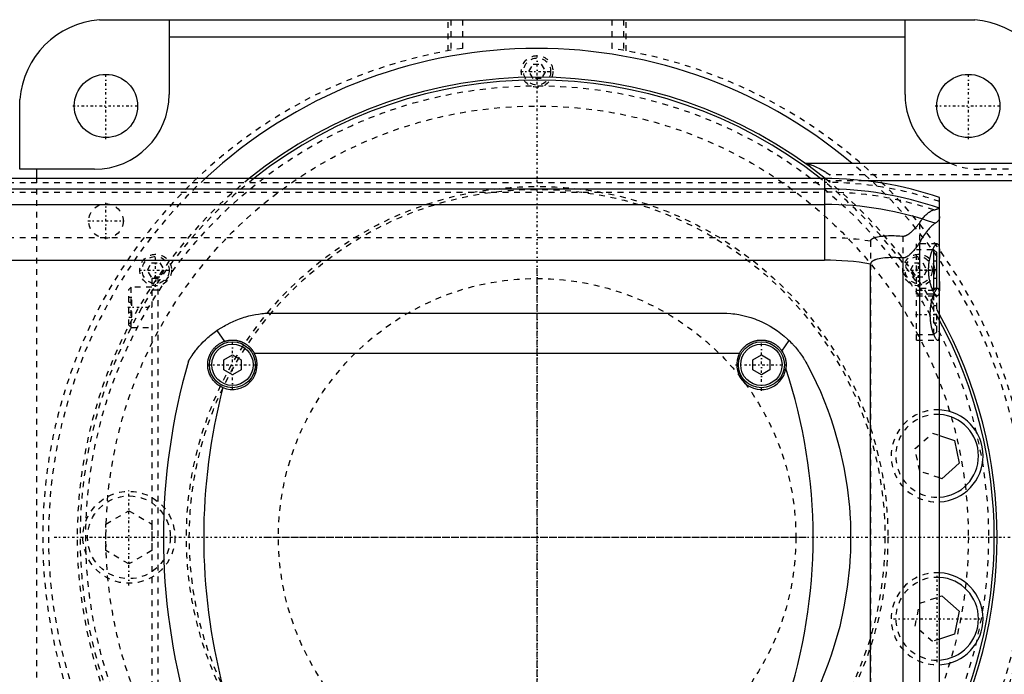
# Model space of a CAD drawing. Extents: x -702 to 168, y -90 to 90.
# Tile 8 of 9: x -90 to 81, y -24 to 90. Entities that reach past the tile are written whole.
import ezdxf

# ---------------------------------------------------------------- set-up
doc = ezdxf.new("R2010")
doc.units = 0
doc.linetypes.add('CENTER', pattern=[1.5, 0.45, -0.5, 0.05, -0.5])
doc.linetypes.add('DASHED', pattern=[2, 1, -1])
for name, color, linetype in [('AM_0', 7, 'CONTINUOUS'), ('AM_3', 7, 'DASHED'), ('AM_7', 7, 'CENTER')]:
    doc.layers.add(name, color=color, linetype=linetype)

msp = doc.modelspace()

# ---------------------------------------------------------------- linework, layer by layer
at = {"layer": 'AM_0', "color": 7, "linetype": 'CONTINUOUS'}
for p, q in [((-76.12, 89.96), (-64, 89.96)), ((-75, 90), (75, 90)), ((-64, 89.96), (-64, 77)), ((64, 89.96), (76.12, 89.96)), ((64, 77), (64, 89.96)), ((-64, 87), (64, 87)), ((-89.96, 64), (-89.96, 76.12)), ((-77, 64), (-89.96, 64)), ((-87, 62.39), (-87, 64)), ((125, 65), (46.64, 65)), ((50, 62.39), (-440, 62.39)), ((50, 62.39), (50, 48.19)), ((125, 62), (56.95, 62)), ((-440, 60.6), (50, 60.6)), ((70, -59.1), (70, 59.1)), ((-440, 57.89), (50, 57.89)), ((66.48, 51.17), (66.48, -51.17)), ((69, 50), (68.79, 50)), ((69.5, 49.5), (69, 50)), ((69, 43), (69, 50)), ((-440, 48.19), (50, 48.19)), ((63.58, 48.57), (63.58, -48.57)), ((69.5, 43.5), (69.5, 49.5)), ((58, -47.52), (58, 47.52)), ((68.79, 43), (69, 43)), ((69, 43), (69.5, 43.5)), ((-46, 39), (32, 39)), ((-55.72, 35.94), (-54.39, 34.07)), ((42.58, 32.38), (43.84, 34.2)), ((-54.5, 30.87), (-53, 31.73)), ((-54.5, 29.13), (-54.5, 30.87)), ((-53, 31.73), (-51.5, 30.87)), ((-51.5, 30.87), (-51.5, 29.13)), ((-49.19, 32), (35.19, 32)), ((37.5, 30.87), (39, 31.73)), ((37.5, 29.13), (37.5, 30.87)), ((39, 31.73), (40.5, 30.87)), ((40.5, 30.87), (40.5, 29.13)), ((-53, 28.27), (-54.5, 29.13)), ((-51.5, 29.13), (-53, 28.27)), ((39, 28.27), (37.5, 29.13)), ((40.5, 29.13), (39, 28.27)), ((70, 17.7), (72.6, 16.83)), ((72.6, 16.83), (73.41, 12.87)), ((73.41, 12.87), (70.38, 10.19)), ((70.38, 10.19), (70, 10.32)), ((70, -10.32), (70.38, -10.19)), ((70.38, -10.19), (73.41, -12.87)), ((73.41, -12.87), (72.6, -16.83)), ((72.6, -16.83), (70, -17.7))]:
    msp.add_line(p, q, dxfattribs=at)
for points in [[(-76.12, 89.96, 0), (-75.93, 89.97, 0), (-75.56, 89.99, 0), (-75.18, 90, 0), (-75, 90, 0)], [(75, 90, 0), (75.18, 90, 0), (75.56, 89.99, 0), (75.93, 89.97, 0), (76.12, 89.96, 0)], [(-90, 75, 0), (-90, 75.18, 0), (-89.99, 75.56, 0), (-89.97, 75.93, 0), (-89.96, 76.12, 0)], [(70, 55.78, 0), (70, 55.74, 0), (69.99, 55.66, 0), (69.99, 55.58, 0), (69.98, 55.55, 0), (69.97, 55.51, 0), (69.95, 55.44, 0), (69.93, 55.37, 0), (69.9, 55.3, 0), (69.87, 55.23, 0), (69.84, 55.16, 0), (69.82, 55.13, 0), (69.79, 55.1, 0), (69.75, 55.03, 0), (69.7, 54.97, 0), (69.64, 54.91, 0), (69.58, 54.85, 0), (69.51, 54.79, 0), (69.48, 54.76, 0), (69.44, 54.73, 0), (69.37, 54.68, 0), (69.28, 54.63, 0), (69.24, 54.6, 0)], [(69.24, 54.6, 0), (69.18, 54.57, 0), (69.06, 54.49, 0), (68.94, 54.39, 0), (68.87, 54.34, 0), (68.8, 54.28, 0), (68.66, 54.16, 0), (68.52, 54.02, 0), (68.37, 53.87, 0), (68.21, 53.71, 0), (68.05, 53.53, 0), (67.97, 53.43, 0), (67.89, 53.34, 0), (67.72, 53.13, 0), (67.56, 52.91, 0), (67.39, 52.68, 0), (67.22, 52.44, 0), (67.05, 52.18, 0), (66.97, 52.04, 0), (66.88, 51.91, 0), (66.72, 51.62, 0), (66.55, 51.33, 0), (66.48, 51.17, 0)], [(66.48, 51.17, 0), (66.4, 51.06, 0), (66.26, 50.84, 0), (66.11, 50.63, 0), (66.03, 50.53, 0), (65.95, 50.43, 0), (65.8, 50.23, 0), (65.65, 50.04, 0), (65.49, 49.85, 0), (65.34, 49.68, 0), (65.19, 49.52, 0), (65.11, 49.44, 0), (65.03, 49.36, 0), (64.88, 49.22, 0), (64.74, 49.09, 0), (64.58, 48.96, 0), (64.49, 48.89, 0), (64.46, 48.88, 0), (64.43, 48.86, 0), (64.42, 48.85, 0), (64.41, 48.84, 0), (64.38, 48.82, 0), (64.35, 48.8, 0), (64.32, 48.78, 0), (64.29, 48.77, 0), (64.26, 48.75, 0), (64.25, 48.74, 0), (64.24, 48.73, 0), (64.21, 48.72, 0), (64.18, 48.7, 0), (64.16, 48.7, 0), (64.15, 48.69, 0), (64.12, 48.68, 0), (64.08, 48.66, 0), (64.07, 48.66, 0), (64.05, 48.65, 0), (64.02, 48.64, 0), (63.99, 48.63, 0), (63.96, 48.62, 0), (63.93, 48.61, 0), (63.9, 48.6, 0), (63.88, 48.59, 0), (63.86, 48.59, 0), (63.83, 48.58, 0), (63.8, 48.58, 0), (63.76, 48.57, 0), (63.73, 48.57, 0), (63.7, 48.57, 0), (63.68, 48.57, 0), (63.66, 48.57, 0), (63.63, 48.57, 0), (63.6, 48.57, 0), (63.58, 48.57, 0)], [(69.59, 42, 0), (69.58, 42, 0), (69.55, 42, 0), (69.52, 42.01, 0), (69.51, 42.02, 0), (69.49, 42.02, 0), (69.46, 42.04, 0), (69.43, 42.06, 0), (69.4, 42.08, 0), (69.37, 42.1, 0), (69.33, 42.13, 0), (69.32, 42.15, 0), (69.3, 42.17, 0), (69.26, 42.2, 0), (69.23, 42.25, 0), (69.19, 42.29, 0), (69.16, 42.34, 0), (69.12, 42.39, 0), (69.1, 42.42, 0), (69.08, 42.45, 0), (69.05, 42.51, 0), (69.01, 42.57, 0), (68.99, 42.6, 0), (68.97, 42.63, 0), (68.93, 42.7, 0), (68.9, 42.77, 0), (68.88, 42.81, 0), (68.86, 42.85, 0), (68.82, 42.92, 0), (68.78, 43, 0), (68.75, 43.09, 0), (68.71, 43.17, 0), (68.68, 43.26, 0), (68.66, 43.3, 0), (68.64, 43.34, 0), (68.61, 43.43, 0), (68.58, 43.53, 0), (68.54, 43.62, 0), (68.51, 43.73, 0), (68.48, 43.83, 0), (68.46, 43.88, 0), (68.45, 43.93, 0), (68.42, 44.04, 0), (68.39, 44.16, 0), (68.36, 44.27, 0), (68.33, 44.39, 0), (68.3, 44.51, 0), (68.29, 44.57, 0), (68.28, 44.63, 0), (68.25, 44.75, 0), (68.23, 44.87, 0), (68.21, 45, 0), (68.19, 45.13, 0), (68.17, 45.26, 0), (68.16, 45.32, 0), (68.15, 45.39, 0), (68.14, 45.52, 0), (68.13, 45.65, 0), (68.12, 45.78, 0), (68.11, 45.91, 0), (68.1, 46.04, 0), (68.1, 46.11, 0), (68.09, 46.17, 0), (68.09, 46.31, 0), (68.09, 46.44, 0), (68.09, 46.5, 0), (68.09, 46.56, 0), (68.09, 46.69, 0), (68.09, 46.83, 0), (68.1, 46.89, 0), (68.1, 46.96, 0), (68.11, 47.09, 0), (68.12, 47.22, 0), (68.13, 47.35, 0), (68.14, 47.48, 0), (68.15, 47.61, 0), (68.16, 47.68, 0), (68.17, 47.74, 0), (68.19, 47.87, 0), (68.21, 48, 0), (68.23, 48.13, 0), (68.25, 48.25, 0), (68.28, 48.37, 0), (68.29, 48.43, 0), (68.3, 48.49, 0), (68.33, 48.61, 0), (68.36, 48.73, 0), (68.39, 48.84, 0), (68.42, 48.96, 0), (68.45, 49.07, 0), (68.46, 49.12, 0), (68.48, 49.17, 0), (68.51, 49.27, 0), (68.54, 49.38, 0), (68.58, 49.47, 0), (68.61, 49.57, 0), (68.64, 49.66, 0), (68.66, 49.7, 0), (68.68, 49.74, 0), (68.71, 49.83, 0), (68.75, 49.91, 0), (68.78, 50, 0), (68.82, 50.08, 0), (68.86, 50.15, 0), (68.88, 50.19, 0), (68.9, 50.23, 0), (68.93, 50.3, 0), (68.97, 50.37, 0), (68.99, 50.4, 0), (69.01, 50.43, 0), (69.05, 50.49, 0), (69.08, 50.55, 0), (69.1, 50.58, 0), (69.12, 50.61, 0), (69.16, 50.66, 0), (69.19, 50.71, 0), (69.23, 50.75, 0), (69.26, 50.8, 0), (69.3, 50.83, 0), (69.32, 50.85, 0), (69.33, 50.87, 0), (69.37, 50.9, 0), (69.4, 50.92, 0), (69.43, 50.94, 0), (69.46, 50.96, 0), (69.49, 50.98, 0), (69.51, 50.98, 0), (69.52, 50.99, 0), (69.55, 51, 0), (69.58, 51, 0), (69.59, 51, 0)], [(69.59, 51, 0), (69.62, 51, 0), (69.67, 50.98, 0), (69.72, 50.95, 0), (69.74, 50.93, 0), (69.76, 50.9, 0), (69.8, 50.83, 0), (69.84, 50.75, 0), (69.87, 50.65, 0), (69.9, 50.53, 0), (69.92, 50.4, 0), (69.93, 50.32, 0), (69.94, 50.25, 0), (69.96, 50.08, 0), (69.97, 49.91, 0), (69.98, 49.73, 0), (69.99, 49.53, 0), (69.99, 49.33, 0), (69.99, 49.22, 0), (70, 49.1, 0), (70, 48.87, 0), (70, 48.62, 0), (70, 48.5, 0)], [(63.58, 48.57, 0), (63.41, 48.58, 0), (63.07, 48.6, 0), (62.74, 48.62, 0), (62.57, 48.62, 0), (62.4, 48.63, 0), (62.07, 48.63, 0), (61.74, 48.63, 0), (61.42, 48.63, 0), (61.1, 48.62, 0), (60.78, 48.6, 0), (60.62, 48.58, 0), (60.46, 48.57, 0), (60.14, 48.54, 0), (59.8, 48.49, 0), (59.46, 48.43, 0), (59.13, 48.35, 0), (58.95, 48.3, 0), (58.9, 48.28, 0), (58.85, 48.27, 0), (58.82, 48.26, 0), (58.8, 48.25, 0), (58.75, 48.23, 0), (58.69, 48.21, 0), (58.67, 48.2, 0), (58.64, 48.19, 0), (58.59, 48.16, 0), (58.54, 48.14, 0), (58.51, 48.13, 0), (58.49, 48.11, 0), (58.44, 48.09, 0), (58.39, 48.06, 0), (58.34, 48.03, 0), (58.3, 48, 0), (58.25, 47.97, 0), (58.23, 47.95, 0), (58.21, 47.93, 0), (58.19, 47.91, 0), (58.18, 47.9, 0), (58.17, 47.9, 0), (58.17, 47.89, 0), (58.17, 47.89, 0), (58.16, 47.88, 0), (58.15, 47.88, 0), (58.15, 47.87, 0), (58.14, 47.86, 0), (58.13, 47.86, 0), (58.13, 47.85, 0), (58.13, 47.85, 0), (58.12, 47.84, 0), (58.12, 47.83, 0), (58.11, 47.83, 0), (58.11, 47.82, 0), (58.1, 47.81, 0), (58.1, 47.81, 0), (58.09, 47.81, 0), (58.09, 47.8, 0), (58.08, 47.79, 0), (58.08, 47.78, 0), (58.07, 47.78, 0), (58.07, 47.77, 0), (58.07, 47.76, 0), (58.07, 47.76, 0), (58.06, 47.75, 0), (58.06, 47.74, 0), (58.05, 47.73, 0), (58.05, 47.73, 0), (58.04, 47.72, 0), (58.04, 47.71, 0), (58.04, 47.71, 0), (58.04, 47.7, 0), (58.03, 47.69, 0), (58.03, 47.69, 0), (58.03, 47.68, 0), (58.03, 47.67, 0), (58.02, 47.67, 0), (58.02, 47.66, 0), (58.02, 47.66, 0), (58.02, 47.65, 0), (58.02, 47.64, 0), (58.01, 47.63, 0), (58.01, 47.62, 0), (58.01, 47.61, 0), (58.01, 47.61, 0), (58.01, 47.6, 0), (58.01, 47.59, 0), (58, 47.58, 0), (58, 47.57, 0), (58, 47.57, 0), (58, 47.56, 0), (58, 47.55, 0), (58, 47.55, 0), (58, 47.54, 0), (58, 47.53, 0), (58, 47.52, 0)], [(70, 44.5, 0), (70, 44.38, 0), (70, 44.13, 0), (70, 43.9, 0), (69.99, 43.78, 0), (69.99, 43.67, 0), (69.99, 43.47, 0), (69.98, 43.27, 0), (69.97, 43.09, 0), (69.96, 42.92, 0), (69.94, 42.75, 0), (69.93, 42.68, 0), (69.92, 42.6, 0), (69.9, 42.47, 0), (69.87, 42.35, 0), (69.84, 42.25, 0), (69.8, 42.17, 0), (69.76, 42.1, 0), (69.74, 42.07, 0), (69.72, 42.05, 0), (69.67, 42.02, 0), (69.62, 42, 0), (69.59, 42, 0)], [(-55.72, 35.94, 0), (-55.48, 36.11, 0), (-54.98, 36.44, 0), (-54.46, 36.74, 0), (-54.2, 36.89, 0), (-53.94, 37.03, 0), (-53.41, 37.3, 0), (-52.88, 37.55, 0), (-52.33, 37.78, 0), (-51.78, 37.99, 0), (-51.23, 38.18, 0), (-50.95, 38.26, 0), (-50.68, 38.34, 0), (-50.12, 38.49, 0), (-49.56, 38.62, 0), (-49, 38.73, 0), (-48.45, 38.82, 0), (-47.89, 38.89, 0), (-47.62, 38.92, 0), (-47.34, 38.95, 0), (-46.8, 38.98, 0), (-46.27, 39, 0), (-46, 39, 0)], [(32, 39, 0), (32.33, 39, 0), (33, 38.97, 0), (33.69, 38.92, 0), (34.03, 38.88, 0), (34.38, 38.83, 0), (35.07, 38.72, 0), (35.77, 38.58, 0), (36.46, 38.4, 0), (37.16, 38.2, 0), (37.85, 37.96, 0), (38.19, 37.83, 0), (38.53, 37.7, 0), (39.21, 37.4, 0), (39.87, 37.07, 0), (40.52, 36.71, 0), (41.16, 36.32, 0), (41.78, 35.91, 0), (42.08, 35.69, 0), (42.38, 35.46, 0), (42.96, 34.99, 0), (43.55, 34.48, 0), (43.84, 34.2, 0)], [(-60.65, 30.62, 0), (-60.65, 30.62, 0), (-60.65, 30.62, 0), (-60.65, 30.63, 0), (-60.64, 30.63, 0), (-60.64, 30.64, 0), (-60.64, 30.65, 0), (-60.63, 30.66, 0), (-60.62, 30.68, 0), (-60.61, 30.7, 0), (-60.59, 30.72, 0), (-60.59, 30.73, 0), (-60.58, 30.74, 0), (-60.57, 30.76, 0), (-60.55, 30.79, 0), (-60.53, 30.82, 0), (-60.52, 30.85, 0), (-60.5, 30.88, 0), (-60.49, 30.9, 0), (-60.48, 30.91, 0), (-60.45, 30.95, 0), (-60.43, 30.98, 0), (-60.42, 31, 0), (-60.41, 31.02, 0), (-60.39, 31.06, 0), (-60.36, 31.09, 0), (-60.35, 31.11, 0), (-60.34, 31.13, 0), (-60.31, 31.17, 0), (-60.29, 31.21, 0), (-60.26, 31.26, 0), (-60.23, 31.3, 0), (-60.2, 31.34, 0), (-60.19, 31.36, 0), (-60.17, 31.39, 0), (-60.14, 31.43, 0), (-60.11, 31.48, 0), (-60.01, 31.64, 0), (-59.81, 31.91, 0), (-59.59, 32.21, 0), (-59.35, 32.53, 0), (-59.21, 32.7, 0), (-59.07, 32.87, 0), (-58.77, 33.22, 0), (-58.43, 33.59, 0), (-58.07, 33.97, 0), (-57.69, 34.35, 0), (-57.28, 34.72, 0), (-57.07, 34.9, 0), (-56.86, 35.08, 0), (-56.41, 35.44, 0), (-55.96, 35.78, 0), (-55.72, 35.94, 0)], [(-54.39, 34.07, 0), (-54.36, 34.08, 0), (-54.31, 34.1, 0), (-54.26, 34.11, 0), (-54.23, 34.12, 0), (-54.2, 34.13, 0), (-54.15, 34.14, 0), (-54.09, 34.16, 0), (-54.03, 34.17, 0), (-53.98, 34.19, 0), (-53.92, 34.2, 0), (-53.9, 34.21, 0), (-53.87, 34.21, 0), (-53.81, 34.22, 0), (-53.76, 34.23, 0), (-53.7, 34.24, 0), (-53.64, 34.25, 0), (-53.59, 34.26, 0), (-53.56, 34.26, 0), (-53.53, 34.27, 0), (-53.48, 34.27, 0), (-53.42, 34.28, 0), (-53.39, 34.28, 0), (-53.37, 34.28, 0), (-53.31, 34.29, 0), (-53.25, 34.29, 0), (-53.23, 34.29, 0), (-53.2, 34.3, 0), (-53.14, 34.3, 0), (-53.09, 34.3, 0), (-53.03, 34.3, 0), (-52.98, 34.3, 0), (-52.93, 34.3, 0), (-52.9, 34.3, 0), (-52.87, 34.3, 0), (-52.82, 34.3, 0), (-52.76, 34.29, 0), (-52.7, 34.29, 0), (-52.65, 34.29, 0), (-52.59, 34.28, 0), (-52.57, 34.28, 0), (-52.54, 34.28, 0), (-52.48, 34.27, 0), (-52.43, 34.26, 0), (-52.37, 34.25, 0), (-52.31, 34.25, 0), (-52.26, 34.24, 0), (-52.23, 34.23, 0), (-52.2, 34.23, 0), (-52.15, 34.21, 0), (-52.09, 34.2, 0), (-52.04, 34.19, 0), (-51.98, 34.18, 0), (-51.92, 34.16, 0), (-51.9, 34.16, 0), (-51.87, 34.15, 0), (-51.81, 34.13, 0), (-51.76, 34.12, 0), (-51.7, 34.1, 0), (-51.65, 34.08, 0), (-51.6, 34.06, 0), (-51.57, 34.05, 0), (-51.54, 34.05, 0), (-51.49, 34.03, 0), (-51.43, 34, 0), (-51.41, 33.99, 0), (-51.38, 33.98, 0), (-51.33, 33.96, 0), (-51.28, 33.94, 0), (-51.25, 33.93, 0), (-51.22, 33.92, 0), (-51.17, 33.89, 0), (-51.12, 33.87, 0), (-51.07, 33.84, 0), (-51.02, 33.82, 0), (-50.97, 33.79, 0), (-50.94, 33.77, 0), (-50.92, 33.76, 0), (-50.87, 33.73, 0), (-50.82, 33.7, 0), (-50.77, 33.68, 0), (-50.72, 33.65, 0), (-50.67, 33.61, 0), (-50.65, 33.6, 0), (-50.62, 33.58, 0), (-50.58, 33.55, 0), (-50.53, 33.52, 0), (-50.48, 33.49, 0), (-50.44, 33.45, 0), (-50.39, 33.42, 0), (-50.37, 33.4, 0), (-50.35, 33.39, 0), (-50.31, 33.35, 0), (-50.26, 33.32, 0), (-50.22, 33.28, 0), (-50.18, 33.24, 0), (-50.14, 33.21, 0), (-50.12, 33.19, 0), (-50.09, 33.17, 0), (-50.05, 33.13, 0), (-50.01, 33.09, 0), (-49.98, 33.06, 0), (-49.94, 33.02, 0), (-49.9, 32.98, 0), (-49.88, 32.96, 0), (-49.86, 32.94, 0), (-49.82, 32.9, 0), (-49.79, 32.86, 0), (-49.77, 32.84, 0), (-49.75, 32.82, 0), (-49.72, 32.77, 0), (-49.68, 32.73, 0), (-49.66, 32.71, 0), (-49.64, 32.69, 0), (-49.61, 32.64, 0), (-49.58, 32.6, 0), (-49.54, 32.56, 0), (-49.51, 32.51, 0), (-49.48, 32.46, 0), (-49.46, 32.44, 0), (-49.44, 32.42, 0), (-49.41, 32.37, 0), (-49.38, 32.32, 0), (-49.35, 32.27, 0), (-49.32, 32.22, 0), (-49.29, 32.18, 0), (-49.28, 32.15, 0), (-49.26, 32.13, 0), (-49.23, 32.08, 0), (-49.21, 32.03, 0), (-49.19, 32, 0)], [(35.19, 32, 0), (35.21, 32.04, 0), (35.25, 32.11, 0), (35.3, 32.18, 0), (35.32, 32.22, 0), (35.34, 32.25, 0), (35.38, 32.33, 0), (35.43, 32.4, 0), (35.48, 32.46, 0), (35.52, 32.53, 0), (35.57, 32.6, 0), (35.6, 32.63, 0), (35.62, 32.66, 0), (35.67, 32.73, 0), (35.73, 32.79, 0), (35.78, 32.85, 0), (35.83, 32.91, 0), (35.89, 32.97, 0), (35.92, 33, 0), (35.94, 33.03, 0), (36, 33.08, 0), (36.06, 33.14, 0), (36.09, 33.16, 0), (36.12, 33.19, 0), (36.18, 33.25, 0), (36.24, 33.3, 0), (36.27, 33.32, 0), (36.3, 33.35, 0), (36.37, 33.4, 0), (36.43, 33.45, 0), (36.5, 33.5, 0), (36.57, 33.55, 0), (36.64, 33.59, 0), (36.67, 33.62, 0), (36.71, 33.64, 0), (36.78, 33.68, 0), (36.85, 33.72, 0), (36.92, 33.77, 0), (37, 33.8, 0), (37.07, 33.84, 0), (37.11, 33.86, 0), (37.15, 33.88, 0), (37.22, 33.92, 0), (37.3, 33.95, 0), (37.38, 33.98, 0), (37.46, 34.01, 0), (37.53, 34.04, 0), (37.57, 34.06, 0), (37.61, 34.07, 0), (37.69, 34.1, 0), (37.77, 34.12, 0), (37.85, 34.14, 0), (37.93, 34.17, 0), (38.02, 34.19, 0), (38.06, 34.2, 0), (38.1, 34.2, 0), (38.18, 34.22, 0), (38.26, 34.24, 0), (38.34, 34.25, 0), (38.42, 34.26, 0), (38.51, 34.27, 0), (38.55, 34.28, 0), (38.59, 34.28, 0), (38.67, 34.29, 0), (38.75, 34.29, 0), (38.79, 34.29, 0), (38.83, 34.3, 0), (38.91, 34.3, 0), (38.99, 34.3, 0), (39.03, 34.3, 0), (39.07, 34.3, 0), (39.15, 34.3, 0), (39.23, 34.29, 0), (39.31, 34.29, 0), (39.39, 34.28, 0), (39.48, 34.27, 0), (39.52, 34.27, 0), (39.56, 34.26, 0), (39.64, 34.25, 0), (39.72, 34.24, 0), (39.8, 34.22, 0), (39.88, 34.21, 0), (39.97, 34.19, 0), (40.01, 34.18, 0), (40.05, 34.17, 0), (40.13, 34.15, 0), (40.21, 34.13, 0), (40.29, 34.1, 0), (40.37, 34.08, 0), (40.45, 34.05, 0), (40.49, 34.03, 0), (40.53, 34.02, 0), (40.61, 33.99, 0), (40.68, 33.96, 0), (40.76, 33.92, 0), (40.84, 33.89, 0), (40.91, 33.85, 0), (40.95, 33.83, 0), (40.99, 33.81, 0), (41.06, 33.77, 0), (41.13, 33.73, 0), (41.21, 33.69, 0), (41.28, 33.65, 0), (41.35, 33.6, 0), (41.38, 33.58, 0), (41.42, 33.56, 0), (41.48, 33.51, 0), (41.55, 33.46, 0), (41.58, 33.44, 0), (41.62, 33.41, 0), (41.68, 33.36, 0), (41.75, 33.31, 0), (41.78, 33.28, 0), (41.81, 33.26, 0), (41.87, 33.2, 0), (41.93, 33.15, 0), (41.99, 33.09, 0), (42.04, 33.04, 0), (42.1, 32.98, 0), (42.13, 32.95, 0), (42.15, 32.92, 0), (42.21, 32.86, 0), (42.26, 32.8, 0), (42.31, 32.74, 0), (42.36, 32.68, 0), (42.42, 32.61, 0), (42.44, 32.58, 0), (42.46, 32.55, 0), (42.51, 32.48, 0), (42.56, 32.41, 0), (42.58, 32.38, 0)], [(-54.66, 26.03, 0), (-54.7, 26.05, 0), (-54.79, 26.09, 0), (-54.88, 26.13, 0), (-54.92, 26.15, 0), (-54.97, 26.18, 0), (-55.05, 26.22, 0), (-55.14, 26.27, 0), (-55.22, 26.32, 0), (-55.31, 26.37, 0), (-55.39, 26.42, 0), (-55.43, 26.45, 0), (-55.47, 26.48, 0), (-55.55, 26.54, 0), (-55.63, 26.59, 0), (-55.7, 26.66, 0), (-55.78, 26.72, 0), (-55.85, 26.78, 0), (-55.89, 26.81, 0), (-55.92, 26.84, 0), (-55.99, 26.91, 0), (-56.06, 26.98, 0), (-56.09, 27.01, 0), (-56.13, 27.05, 0), (-56.19, 27.12, 0), (-56.26, 27.19, 0), (-56.29, 27.23, 0), (-56.32, 27.26, 0), (-56.38, 27.34, 0), (-56.44, 27.41, 0), (-56.49, 27.49, 0), (-56.55, 27.57, 0), (-56.6, 27.65, 0), (-56.63, 27.69, 0), (-56.65, 27.73, 0), (-56.7, 27.81, 0), (-56.75, 27.89, 0), (-56.79, 27.98, 0), (-56.84, 28.06, 0), (-56.88, 28.14, 0), (-56.9, 28.19, 0), (-56.92, 28.23, 0), (-56.96, 28.32, 0), (-56.99, 28.41, 0), (-57.03, 28.49, 0), (-57.06, 28.58, 0), (-57.09, 28.67, 0), (-57.1, 28.72, 0), (-57.12, 28.76, 0), (-57.15, 28.86, 0), (-57.17, 28.95, 0), (-57.19, 29.04, 0), (-57.21, 29.13, 0), (-57.23, 29.23, 0), (-57.24, 29.27, 0), (-57.25, 29.32, 0), (-57.26, 29.42, 0), (-57.27, 29.51, 0), (-57.28, 29.61, 0), (-57.29, 29.7, 0), (-57.3, 29.8, 0), (-57.3, 29.85, 0), (-57.3, 29.89, 0), (-57.3, 29.99, 0), (-57.3, 30.09, 0), (-57.3, 30.14, 0), (-57.3, 30.18, 0), (-57.29, 30.28, 0), (-57.28, 30.38, 0), (-57.28, 30.43, 0), (-57.27, 30.48, 0), (-57.26, 30.57, 0), (-57.25, 30.67, 0), (-57.23, 30.77, 0), (-57.21, 30.86, 0), (-57.19, 30.96, 0), (-57.18, 31.01, 0), (-57.17, 31.05, 0), (-57.14, 31.15, 0), (-57.12, 31.24, 0), (-57.09, 31.33, 0), (-57.06, 31.43, 0), (-57.02, 31.52, 0), (-57.01, 31.56, 0), (-56.99, 31.61, 0), (-56.95, 31.7, 0), (-56.91, 31.79, 0), (-56.87, 31.87, 0), (-56.83, 31.96, 0), (-56.78, 32.05, 0), (-56.76, 32.09, 0), (-56.73, 32.13, 0), (-56.68, 32.22, 0), (-56.63, 32.3, 0), (-56.58, 32.38, 0), (-56.53, 32.46, 0), (-56.47, 32.54, 0), (-56.44, 32.58, 0), (-56.41, 32.62, 0), (-56.35, 32.69, 0), (-56.29, 32.77, 0), (-56.23, 32.84, 0), (-56.17, 32.91, 0), (-56.1, 32.98, 0), (-56.07, 33.01, 0), (-56.03, 33.05, 0), (-55.97, 33.11, 0), (-55.9, 33.18, 0), (-55.86, 33.21, 0), (-55.82, 33.24, 0), (-55.75, 33.3, 0), (-55.68, 33.36, 0), (-55.64, 33.39, 0), (-55.6, 33.42, 0), (-55.53, 33.48, 0), (-55.45, 33.53, 0), (-55.37, 33.59, 0), (-55.29, 33.64, 0), (-55.21, 33.69, 0), (-55.17, 33.71, 0), (-55.13, 33.74, 0), (-55.05, 33.78, 0), (-54.96, 33.83, 0), (-54.88, 33.87, 0), (-54.79, 33.91, 0), (-54.7, 33.95, 0), (-54.66, 33.97, 0), (-54.62, 33.99, 0), (-54.53, 34.02, 0), (-54.44, 34.05, 0), (-54.39, 34.07, 0)], [(43.84, 34.2, 0), (43.95, 34.1, 0), (44.15, 33.89, 0), (44.35, 33.68, 0), (44.45, 33.58, 0), (44.55, 33.47, 0), (44.74, 33.26, 0), (44.93, 33.04, 0), (45.12, 32.82, 0), (45.3, 32.59, 0), (45.48, 32.36, 0), (45.57, 32.25, 0), (45.65, 32.13, 0), (45.82, 31.9, 0), (45.99, 31.66, 0), (46.15, 31.42, 0), (46.31, 31.17, 0), (46.47, 30.93, 0), (46.54, 30.8, 0), (46.62, 30.68, 0), (46.76, 30.43, 0), (46.91, 30.17, 0), (46.98, 30.04, 0)], [(42.58, 32.38, 0), (42.63, 32.3, 0), (42.72, 32.15, 0), (42.81, 32, 0), (42.85, 31.92, 0), (42.89, 31.84, 0), (42.96, 31.68, 0), (43.03, 31.51, 0), (43.08, 31.35, 0), (43.14, 31.18, 0), (43.18, 31.01, 0), (43.2, 30.92, 0), (43.22, 30.84, 0), (43.25, 30.66, 0), (43.27, 30.49, 0), (43.29, 30.31, 0), (43.3, 30.13, 0), (43.3, 29.96, 0), (43.3, 29.87, 0), (43.29, 29.78, 0), (43.28, 29.61, 0), (43.26, 29.43, 0), (43.25, 29.34, 0)], [(46.98, 30.04, 0), (47.78, 28.5, 0), (49.26, 25.34, 0), (50.56, 22.12, 0), (51.14, 20.48, 0), (51.68, 18.83, 0), (52.61, 15.49, 0), (53.37, 12.11, 0), (53.94, 8.69, 0), (54.32, 5.23, 0), (54.45, 3.2, 0), (54.48, 2.63, 0), (54.5, 2.05, 0), (54.51, 1.76, 0), (54.52, 1.47, 0), (54.53, 0.89, 0), (54.53, 0.31, 0), (54.53, 0.02, 0), (54.53, -0.27, 0), (54.53, -0.86, 0), (54.52, -1.44, 0), (54.51, -1.73, 0), (54.5, -2.02, 0), (54.48, -2.6, 0), (54.45, -3.18, 0), (54.32, -5.21, 0), (53.94, -8.67, 0), (53.37, -12.1, 0), (52.62, -15.49, 0), (51.68, -18.83, 0), (51.14, -20.48, 0), (50.56, -22.12, 0), (49.26, -25.35, 0)]]:
    msp.add_polyline3d(points, dxfattribs=at)
for centre, radius in [((-75, 75), 5.5), ((75, 75), 5.5), ((-53, 30), 4), ((-53, 30), 3.6), ((39, 30), 4), ((39, 30), 3.6)]:
    msp.add_circle(centre, radius, dxfattribs=at)
for centre, radius, start, end in [((-75, 75), 15, 94.2866, 175.7134), ((75, 75), 15, 4.2866, 85.7134), ((0, 0), 85, 49.8808, 132.7792), ((0, 0), 80, 51.2468, 128.7532), ((0, 0), 79.5, 51.698, 128.302), ((-77, 77), 13, 270, 0), ((77, 77), 13, 180, 247.3801), ((50, 0), 62.39, 71.3023, 90), ((50, 0), 60.6, 70.7279, 90), ((50, 0), 57.89, 70.5884, 90), ((50, 0), 48.19, 80.4445, 90), ((0, 0), 80, 331.045, 28.955), ((0, 0), 79.5, 331.7031, 28.2969), ((-53, 30), 4.3, 247.3468, 27.7177), ((39, 30), 4.3, 152.2823, 351.2132), ((45, 0), 110, 163.8371, 196.1629), ((-45, 0), 93, 341.6079, 18.3921), ((45, 0), 103, 165.3606, 194.6394), ((69.57, 14.16), 8, 273.0478, 86.9522), ((69.57, 14.16), 7.2, 273.3868, 86.6132), ((69.57, -14.16), 8, 273.0478, 86.9522), ((69.57, -14.16), 7.2, 273.3868, 86.6132)]:
    msp.add_arc(centre, radius, start, end, dxfattribs=at)
at = {"layer": 'AM_3', "color": 6, "linetype": 'DASHED'}
for p, q in [((-15.5, 84.59), (-15.5, 90)), ((-15, 90), (-15, 84.68)), ((-13, 90), (-13, 85.01)), ((13, 90), (13, 85.01)), ((15, 90), (15, 84.68)), ((15.5, 84.59), (15.5, 90)), ((-1.44, 81), (-0.72, 82.25)), ((-0.72, 82.25), (0.72, 82.25)), ((0.72, 82.25), (1.44, 81)), ((-0.72, 79.75), (-1.44, 81)), ((1.44, 81), (0.72, 79.75)), ((0.72, 79.75), (-0.72, 79.75)), ((89.96, 64), (77, 64)), ((-440, 61.72), (50, 61.72)), ((-87, -62.39), (-87, 62.39)), ((56.95, 62), (50.56, 62)), ((125, 63), (50.91, 63)), ((-440, 60.02), (50, 60.02)), ((66.48, 54.6), (66.48, -54.6)), ((-440, 52.11), (50, 52.11)), ((58, 51.49), (58, -51.49)), ((63.58, 52.38), (63.58, -52.38)), ((69.59, 51), (66, 51)), ((66, 34.25), (66, 51)), ((68.79, 50), (66, 50)), ((69.5, 48), (69, 48)), ((-67.79, 46.46), (-67.07, 47.71)), ((-67.07, 45.21), (-67.79, 46.46)), ((-67.07, 47.71), (-65.63, 47.71)), ((-65.63, 47.71), (-64.91, 46.46)), ((-64.91, 46.46), (-65.63, 45.21)), ((64.91, 46.46), (65.63, 47.71)), ((65.63, 45.21), (64.91, 46.46)), ((65.63, 47.71), (67.07, 47.71)), ((67.07, 47.71), (67.79, 46.46)), ((67.79, 46.46), (67.07, 45.21)), ((69.5, 46.5), (69, 46.5)), ((-65.63, 45.21), (-67.07, 45.21)), ((-66, 45), (-67, 45)), ((-67, 45), (-67, -45)), ((-66, 45.21), (-66, -45.21)), ((67.07, 45.21), (65.63, 45.21)), ((69.5, 45), (69, 45)), ((-70.6, 43.5), (-71, 43.1)), ((-71, 36.9), (-71, 43.1)), ((-67, 43.5), (-70.6, 43.5)), ((-70.6, 36.5), (-70.6, 43.5)), ((-66, 43), (-67, 43)), ((69.69, 43.25), (66, 43.25)), ((66, 43), (68.79, 43)), ((-71, 41.73), (-70.5, 41.73)), ((-70.5, 38.27), (-70.5, 41.73)), ((69, 42.25), (66, 42.25)), ((66, 42), (69.59, 42)), ((69.5, 41.75), (69, 42.25)), ((69, 35.25), (69, 42.25)), ((69.5, 35.75), (69.5, 41.75)), ((-71, 40.87), (-70.5, 40.87)), ((69.5, 40.25), (69, 40.25)), ((-71, 39.13), (-70.5, 39.13)), ((-71, 38.27), (-70.5, 38.27)), ((69.5, 38.75), (69, 38.75)), ((-71, 36.9), (-70.6, 36.5)), ((-70.6, 36.5), (-67, 36.5)), ((69.5, 37.25), (69, 37.25)), ((66, 35.25), (69, 35.25)), ((69, 35.25), (69.5, 35.75)), ((66, 34.25), (69.69, 34.25)), ((65.74, 15.44), (68.77, 18.12)), ((68.77, 18.12), (70, 17.7)), ((66.55, 11.48), (65.74, 15.44)), ((70, 10.32), (66.55, 11.48)), ((-75, 2.31), (-71, 4.62)), ((-71, 4.62), (-67, 2.31)), ((-75, -2.31), (-75, 2.31)), ((-67, 2.31), (-67, -2.31)), ((-71, -4.62), (-75, -2.31)), ((-67, -2.31), (-71, -4.62)), ((65.74, -15.44), (66.55, -11.48)), ((66.55, -11.48), (70, -10.32)), ((68.77, -18.12), (65.74, -15.44)), ((70, -17.7), (68.77, -18.12))]:
    msp.add_line(p, q, dxfattribs=at)
for points in [[(46.81, 65, 0), (46.82, 65, 0), (46.83, 65, 0), (46.85, 65, 0), (46.86, 65, 0), (46.87, 64.99, 0), (46.89, 64.99, 0), (46.91, 64.99, 0), (46.93, 64.98, 0), (46.96, 64.98, 0), (46.98, 64.97, 0), (47, 64.97, 0), (47.01, 64.97, 0), (47.03, 64.96, 0), (47.06, 64.95, 0), (47.09, 64.94, 0), (47.12, 64.94, 0), (47.15, 64.93, 0), (47.16, 64.92, 0), (47.18, 64.92, 0), (47.21, 64.91, 0), (47.24, 64.9, 0), (47.25, 64.89, 0), (47.27, 64.89, 0), (47.3, 64.88, 0), (47.34, 64.87, 0), (47.35, 64.86, 0), (47.37, 64.86, 0), (47.4, 64.85, 0), (47.44, 64.83, 0), (47.47, 64.82, 0), (47.5, 64.81, 0), (47.54, 64.8, 0), (47.56, 64.79, 0), (47.57, 64.79, 0), (47.61, 64.77, 0), (47.64, 64.76, 0), (47.77, 64.71, 0), (47.99, 64.62, 0), (48.23, 64.53, 0), (48.47, 64.42, 0), (48.6, 64.36, 0), (48.73, 64.3, 0), (48.99, 64.18, 0), (49.25, 64.05, 0), (49.51, 63.91, 0), (49.77, 63.76, 0), (50.04, 63.61, 0), (50.17, 63.53, 0), (50.29, 63.45, 0), (50.55, 63.28, 0), (50.69, 63.17, 0), (50.73, 63.14, 0), (50.77, 63.11, 0), (50.79, 63.09, 0), (50.81, 63.08, 0), (50.85, 63.05, 0), (50.89, 63.02, 0), (50.91, 63, 0)], [(66.48, 54.6, 0), (66.55, 54.72, 0), (66.7, 54.94, 0), (66.85, 55.16, 0), (66.92, 55.26, 0), (67, 55.36, 0), (67.15, 55.55, 0), (67.3, 55.73, 0), (67.46, 55.9, 0), (67.61, 56.06, 0), (67.76, 56.2, 0), (67.83, 56.27, 0), (67.91, 56.33, 0), (68.05, 56.45, 0), (68.19, 56.55, 0), (68.33, 56.65, 0), (68.46, 56.73, 0), (68.59, 56.8, 0), (68.66, 56.82, 0), (68.72, 56.85, 0), (68.84, 56.89, 0), (68.95, 56.92, 0), (69.01, 56.93, 0)], [(69.01, 56.93, 0), (69.06, 56.94, 0), (69.17, 56.96, 0), (69.27, 56.98, 0), (69.32, 56.99, 0), (69.36, 57, 0), (69.45, 57.03, 0), (69.53, 57.06, 0), (69.6, 57.09, 0), (69.67, 57.12, 0), (69.73, 57.15, 0), (69.76, 57.17, 0), (69.79, 57.19, 0), (69.83, 57.23, 0), (69.88, 57.27, 0), (69.91, 57.31, 0), (69.94, 57.36, 0), (69.96, 57.4, 0), (69.97, 57.43, 0), (69.98, 57.45, 0), (69.99, 57.5, 0), (70, 57.55, 0), (70, 57.58, 0)], [(63.58, 52.38, 0), (63.6, 52.38, 0), (63.63, 52.38, 0), (63.66, 52.38, 0), (63.67, 52.38, 0), (63.69, 52.38, 0), (63.72, 52.38, 0), (63.75, 52.38, 0), (63.77, 52.38, 0), (63.8, 52.38, 0), (63.83, 52.39, 0), (63.85, 52.39, 0), (63.86, 52.39, 0), (63.89, 52.4, 0), (63.92, 52.41, 0), (63.95, 52.41, 0), (63.98, 52.42, 0), (64.01, 52.43, 0), (64.02, 52.43, 0), (64.04, 52.44, 0), (64.06, 52.45, 0), (64.09, 52.46, 0), (64.11, 52.46, 0), (64.12, 52.47, 0), (64.15, 52.48, 0), (64.17, 52.49, 0), (64.19, 52.5, 0), (64.2, 52.5, 0), (64.23, 52.51, 0), (64.26, 52.53, 0), (64.28, 52.54, 0), (64.31, 52.55, 0), (64.34, 52.57, 0), (64.35, 52.57, 0), (64.36, 52.58, 0), (64.39, 52.6, 0), (64.41, 52.61, 0), (64.5, 52.66, 0), (64.65, 52.76, 0), (64.81, 52.88, 0), (64.96, 53, 0), (65.04, 53.06, 0), (65.12, 53.13, 0), (65.27, 53.27, 0), (65.43, 53.43, 0), (65.6, 53.59, 0), (65.76, 53.76, 0), (65.92, 53.94, 0), (66, 54.03, 0), (66.08, 54.12, 0), (66.24, 54.31, 0), (66.4, 54.5, 0), (66.48, 54.6, 0)], [(58, 51.49, 0), (58, 51.5, 0), (58, 51.51, 0), (58, 51.52, 0), (58, 51.52, 0), (58, 51.53, 0), (58, 51.53, 0), (58, 51.54, 0), (58.01, 51.55, 0), (58.01, 51.56, 0), (58.01, 51.57, 0), (58.01, 51.57, 0), (58.01, 51.58, 0), (58.01, 51.59, 0), (58.02, 51.6, 0), (58.02, 51.6, 0), (58.02, 51.61, 0), (58.02, 51.62, 0), (58.03, 51.63, 0), (58.03, 51.63, 0), (58.03, 51.64, 0), (58.04, 51.65, 0), (58.04, 51.65, 0), (58.04, 51.66, 0), (58.04, 51.67, 0), (58.05, 51.67, 0), (58.05, 51.68, 0), (58.05, 51.68, 0), (58.06, 51.69, 0), (58.06, 51.7, 0), (58.07, 51.7, 0), (58.07, 51.71, 0), (58.08, 51.72, 0), (58.08, 51.72, 0), (58.08, 51.73, 0), (58.09, 51.73, 0), (58.09, 51.74, 0), (58.1, 51.75, 0), (58.1, 51.76, 0), (58.11, 51.76, 0), (58.11, 51.77, 0), (58.12, 51.77, 0), (58.12, 51.78, 0), (58.13, 51.78, 0), (58.14, 51.79, 0), (58.14, 51.8, 0), (58.15, 51.8, 0), (58.15, 51.81, 0), (58.16, 51.81, 0), (58.16, 51.82, 0), (58.17, 51.82, 0), (58.19, 51.84, 0), (58.24, 51.87, 0), (58.26, 51.89, 0), (58.28, 51.91, 0), (58.33, 51.93, 0), (58.37, 51.96, 0), (58.42, 51.99, 0), (58.48, 52.01, 0), (58.53, 52.04, 0), (58.55, 52.05, 0), (58.58, 52.06, 0), (58.63, 52.08, 0), (58.68, 52.1, 0), (58.71, 52.1, 0), (58.73, 52.11, 0), (58.78, 52.13, 0), (58.83, 52.15, 0), (58.86, 52.15, 0), (58.88, 52.16, 0), (58.93, 52.17, 0), (58.99, 52.19, 0), (59.17, 52.23, 0), (59.51, 52.3, 0), (59.84, 52.35, 0), (60.18, 52.39, 0), (60.49, 52.41, 0), (60.65, 52.42, 0), (60.81, 52.43, 0), (61.12, 52.45, 0), (61.44, 52.45, 0), (61.77, 52.45, 0), (62.09, 52.45, 0), (62.42, 52.44, 0), (62.58, 52.44, 0), (62.75, 52.43, 0), (63.08, 52.41, 0), (63.41, 52.39, 0), (63.58, 52.38, 0)], [(69.69, 43.25, 0), (69.67, 43.25, 0), (69.65, 43.24, 0), (69.62, 43.24, 0), (69.6, 43.23, 0), (69.59, 43.22, 0), (69.56, 43.2, 0), (69.53, 43.18, 0), (69.49, 43.15, 0), (69.46, 43.12, 0), (69.42, 43.08, 0), (69.41, 43.06, 0), (69.39, 43.03, 0), (69.35, 42.98, 0), (69.31, 42.93, 0), (69.28, 42.87, 0), (69.24, 42.81, 0), (69.2, 42.75, 0), (69.18, 42.71, 0), (69.16, 42.67, 0), (69.12, 42.6, 0), (69.08, 42.52, 0), (69.06, 42.48, 0)], [(70, 41.54, 0), (70, 41.63, 0), (70, 41.79, 0), (70, 41.95, 0), (69.99, 42.03, 0), (69.99, 42.1, 0), (69.99, 42.25, 0), (69.98, 42.39, 0), (69.97, 42.51, 0), (69.96, 42.64, 0), (69.95, 42.75, 0), (69.94, 42.8, 0), (69.93, 42.85, 0), (69.91, 42.94, 0), (69.89, 43.02, 0), (69.87, 43.08, 0), (69.84, 43.14, 0), (69.81, 43.18, 0), (69.79, 43.2, 0), (69.78, 43.22, 0), (69.74, 43.24, 0), (69.7, 43.25, 0), (69.69, 43.25, 0)], [(68.86, 42, 0), (68.86, 41.98, 0), (68.84, 41.93, 0), (68.82, 41.88, 0), (68.81, 41.86, 0), (68.81, 41.83, 0), (68.79, 41.78, 0), (68.77, 41.73, 0), (68.76, 41.68, 0), (68.74, 41.63, 0), (68.72, 41.58, 0), (68.71, 41.55, 0), (68.71, 41.52, 0), (68.69, 41.47, 0), (68.67, 41.41, 0), (68.66, 41.35, 0), (68.64, 41.29, 0), (68.63, 41.24, 0), (68.62, 41.21, 0), (68.61, 41.18, 0), (68.6, 41.12, 0), (68.58, 41.05, 0), (68.57, 41.02, 0), (68.57, 40.99, 0), (68.55, 40.93, 0), (68.54, 40.87, 0), (68.53, 40.84, 0), (68.53, 40.8, 0), (68.51, 40.74, 0), (68.5, 40.67, 0), (68.49, 40.61, 0), (68.48, 40.54, 0), (68.46, 40.48, 0), (68.46, 40.44, 0), (68.45, 40.41, 0), (68.44, 40.34, 0), (68.43, 40.27, 0), (68.42, 40.2, 0), (68.41, 40.14, 0), (68.4, 40.07, 0), (68.4, 40.03, 0), (68.39, 40, 0), (68.38, 39.93, 0), (68.38, 39.86, 0), (68.37, 39.79, 0), (68.36, 39.72, 0), (68.36, 39.65, 0), (68.35, 39.61, 0), (68.35, 39.58, 0), (68.34, 39.51, 0), (68.34, 39.43, 0), (68.33, 39.36, 0), (68.33, 39.29, 0), (68.33, 39.22, 0), (68.33, 39.19, 0), (68.32, 39.15, 0), (68.32, 39.08, 0), (68.32, 39.01, 0), (68.32, 38.94, 0), (68.32, 38.87, 0), (68.32, 38.8, 0), (68.32, 38.77, 0), (68.32, 38.73, 0), (68.32, 38.66, 0), (68.32, 38.59, 0), (68.32, 38.56, 0), (68.32, 38.52, 0), (68.32, 38.45, 0), (68.32, 38.38, 0), (68.32, 38.35, 0), (68.33, 38.31, 0), (68.33, 38.24, 0), (68.33, 38.17, 0), (68.34, 38.1, 0), (68.34, 38.03, 0), (68.35, 37.96, 0), (68.35, 37.92, 0), (68.35, 37.89, 0), (68.36, 37.82, 0), (68.37, 37.75, 0), (68.37, 37.68, 0), (68.38, 37.61, 0), (68.39, 37.54, 0), (68.39, 37.5, 0), (68.4, 37.47, 0), (68.41, 37.4, 0), (68.42, 37.33, 0), (68.43, 37.26, 0), (68.44, 37.19, 0), (68.45, 37.12, 0), (68.45, 37.09, 0), (68.46, 37.06, 0), (68.47, 36.99, 0), (68.48, 36.92, 0), (68.49, 36.86, 0), (68.51, 36.79, 0), (68.52, 36.73, 0), (68.53, 36.7, 0), (68.53, 36.66, 0), (68.55, 36.6, 0), (68.56, 36.54, 0), (68.57, 36.48, 0), (68.59, 36.41, 0), (68.6, 36.35, 0), (68.61, 36.32, 0), (68.62, 36.29, 0), (68.63, 36.23, 0), (68.65, 36.18, 0), (68.66, 36.15, 0), (68.67, 36.12, 0), (68.68, 36.06, 0), (68.7, 36.01, 0), (68.71, 35.98, 0), (68.71, 35.95, 0), (68.73, 35.9, 0), (68.75, 35.84, 0), (68.76, 35.79, 0), (68.78, 35.74, 0), (68.8, 35.69, 0), (68.81, 35.67, 0), (68.81, 35.64, 0), (68.83, 35.59, 0), (68.85, 35.54, 0), (68.86, 35.5, 0), (68.88, 35.45, 0), (68.9, 35.41, 0), (68.91, 35.38, 0), (68.92, 35.36, 0), (68.94, 35.32, 0), (68.95, 35.27, 0), (68.96, 35.25, 0)], [(68.96, 42.25, 0), (68.95, 42.21, 0), (68.91, 42.13, 0), (68.88, 42.04, 0), (68.86, 42, 0)], [(69.06, 42.48, 0), (69.05, 42.44, 0), (69.01, 42.37, 0), (68.98, 42.29, 0), (68.96, 42.25, 0)], [(68.96, 35.25, 0), (68.98, 35.2, 0), (69.03, 35.1, 0), (69.07, 35, 0), (69.09, 34.95, 0), (69.12, 34.91, 0), (69.16, 34.82, 0), (69.21, 34.74, 0), (69.25, 34.67, 0), (69.29, 34.6, 0), (69.34, 34.53, 0), (69.36, 34.51, 0), (69.38, 34.48, 0), (69.42, 34.43, 0), (69.46, 34.38, 0), (69.5, 34.34, 0), (69.54, 34.31, 0), (69.57, 34.29, 0), (69.59, 34.28, 0), (69.61, 34.27, 0), (69.64, 34.26, 0), (69.67, 34.25, 0), (69.69, 34.25, 0)], [(69.69, 34.25, 0), (69.7, 34.25, 0), (69.74, 34.26, 0), (69.78, 34.28, 0), (69.79, 34.3, 0), (69.81, 34.32, 0), (69.84, 34.36, 0), (69.87, 34.42, 0), (69.89, 34.48, 0), (69.91, 34.56, 0), (69.93, 34.65, 0), (69.94, 34.7, 0), (69.95, 34.75, 0), (69.96, 34.86, 0), (69.97, 34.99, 0), (69.98, 35.11, 0), (69.99, 35.25, 0), (69.99, 35.4, 0), (69.99, 35.47, 0), (70, 35.55, 0), (70, 35.71, 0), (70, 35.87, 0), (70, 35.96, 0)]]:
    msp.add_polyline3d(points, dxfattribs=at)
for centre, radius in [((0, 81), 2.75), ((0, 81), 2.35), ((0, 0), 78.5), ((0, 0), 75), ((0, 0), 61), ((0, 0), 60.5), ((-75, 55), 3), ((-66.35, 46.46), 2.75), ((-66.35, 46.46), 2.35), ((66.35, 46.46), 2.75), ((66.35, 46.46), 2.35), ((0, 0), 45), ((0, 0), 45), ((-71, 0), 8), ((-71, 0), 7.2)]:
    msp.add_circle(centre, radius, dxfattribs=at)
for centre, radius, start, end in [((0, 0), 86, 98.6943, 261.3057), ((0, 0), 86, 278.6943, 81.3057), ((0, 0), 85, 310.1192, 49.8808), ((77, 77), 13, 247.3801, 270), ((0, 0), 85, 132.7792, 227.2208), ((0, 0), 80, 128.7532, 231.2468), ((0, 0), 79.5, 128.302, 231.698), ((0, 0), 79.5, 28.2969, 51.698), ((50, 0), 61.72, 71.0936, 90), ((0, 0), 80, 28.955, 51.2468), ((50, 0), 60.02, 71.5368, 90), ((50, 0), 52.11, 81.1689, 90), ((69.57, 14.16), 8, 86.9522, 273.0478), ((69.57, 14.16), 7.2, 86.6132, 273.3868), ((69.57, -14.16), 8, 86.9522, 273.0478), ((69.57, -14.16), 7.2, 86.6132, 273.3868)]:
    msp.add_arc(centre, radius, start, end, dxfattribs=at)
at = {"layer": 'AM_7', "color": 4, "linetype": 'CENTER'}
for p, q in [((0, -84), (0, 84)), ((-75, 69.22), (-75, 80.78)), ((-2.89, 81), (2.89, 81)), ((75, 69.22), (75, 80.78)), ((-80.78, 75), (-69.22, 75)), ((69.22, 75), (80.78, 75)), ((-75, 51.85), (-75, 58.15)), ((-78.15, 55), (-71.85, 55)), ((-66.35, 43.57), (-66.35, 49.35)), ((66.35, 43.57), (66.35, 49.35)), ((-69.24, 46.46), (-63.46, 46.46)), ((0, -47.25), (0, 47.25)), ((63.46, 46.46), (69.24, 46.46)), ((65.8, 46.5), (70.2, 46.5)), ((-71.2, 40), (-66.8, 40)), ((65.8, 38.75), (70.2, 38.75)), ((39, 25.48), (39, 34.52)), ((-53, 25.8), (-53, 34.2)), ((-57.2, 30), (-48.8, 30)), ((34.49, 30), (43.52, 30)), ((-71, -8.4), (-71, 8.4)), ((-79.4, 0), (-62.6, 0)), ((-84, 0), (84, 0)), ((-47.25, 0), (47.25, 0)), ((69.57, -21.72), (69.57, -6.6)), ((62.01, -14.16), (77.13, -14.16))]:
    msp.add_line(p, q, dxfattribs=at)

doc.saveas('drawing.dxf')
